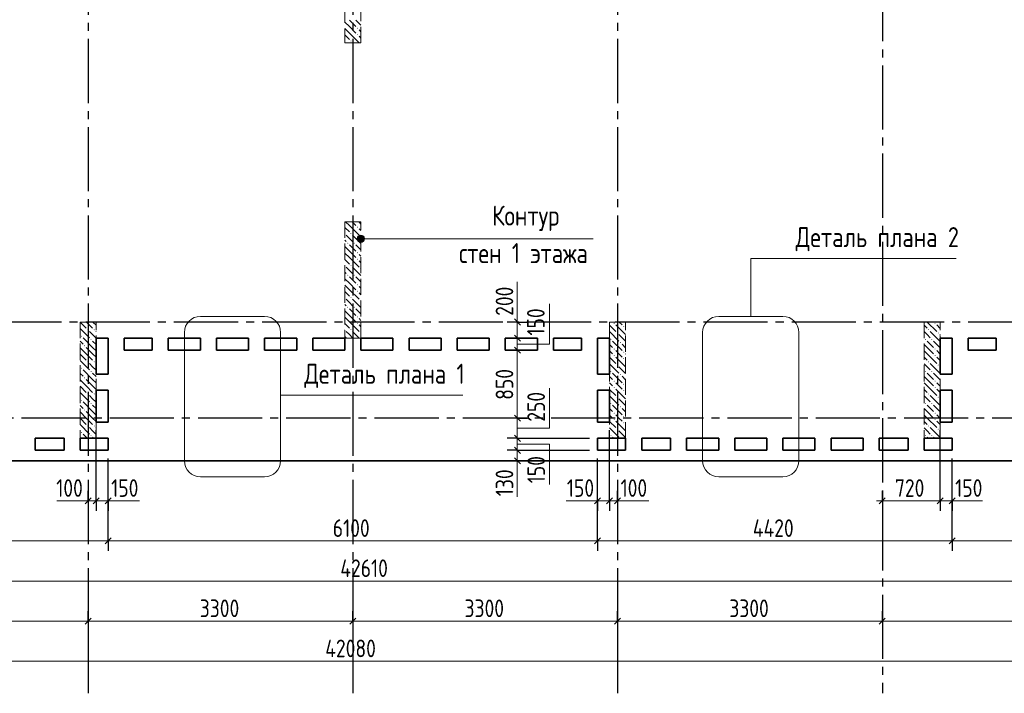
# Model space of a CAD drawing. Header units: millimetres. Extents: x 0 to 61017, y 0 to 42000.
# Tile 11 of 21: x 24087 to 36360, y 16970 to 25370. Entities that reach past the tile are written whole.
import ezdxf

# ---------------------------------------------------------------- set-up
doc = ezdxf.new("R2010")
doc.units = ezdxf.units.MM
doc.linetypes.add('______2', pattern=[270, 200, -70])
doc.linetypes.add('______5', pattern=[1100, 800, -100, 100, -100])
for name, color, linetype, lineweight in [('Standard', 7, 'Continuous', 25), ('ЖБ Перекрытие верхний уровень', 7, 'Continuous', 35), ('ЖБ Пилон', 7, 'Continuous', 35), ('Оси', 40, '______5', 18), ('Примечания', 7, 'Continuous', 25), ('Размерная выноска', 7, 'Continuous', 13)]:
    doc.layers.add(name, color=color, linetype=linetype, lineweight=lineweight)
doc.styles.add('GOST 2.304-81', font='txt')

msp = doc.modelspace()

# ---------------------------------------------------------------- hatches: boundary and pattern name
at = {"layer": 'ЖБ Пилон', "linetype": 'Continuous', "lineweight": 18, "transparency": 33554687}
for points in [[(28290, 25263), (28297, 25270), (28303, 25263), (28297, 25257)], [(28290, 25183), (28297, 25190), (28303, 25183), (28297, 25177)], [(28140, 25107), (28143, 25103), (28140, 25100)], [(28210, 25103), (28217, 25110), (28223, 25103), (28217, 25097)], [(28140, 22707), (28143, 22703), (28140, 22700)], [(28210, 22703), (28217, 22710), (28223, 22703), (28217, 22697)], [(28290, 22783), (28297, 22790), (28303, 22783), (28297, 22777)], [(28170, 22583), (28177, 22590), (28183, 22583), (28177, 22577)], [(28250, 22583), (28257, 22590), (28263, 22583), (28257, 22577)], [(28330, 22663), (28337, 22670), (28340, 22667), (28340, 22660), (28337, 22657)], [(28290, 22463), (28297, 22470), (28303, 22463), (28297, 22457)], [(28290, 22383), (28297, 22390), (28303, 22383), (28297, 22377)], [(28140, 22307), (28143, 22303), (28140, 22300)], [(28210, 22303), (28217, 22310), (28223, 22303), (28217, 22297)], [(28330, 22263), (28337, 22270), (28340, 22267), (28340, 22260), (28337, 22257)], [(28170, 22183), (28177, 22190), (28183, 22183), (28177, 22177)], [(28250, 22183), (28257, 22190), (28263, 22183), (28257, 22177)], [(28290, 22063), (28297, 22070), (28303, 22063), (28297, 22057)], [(28290, 21983), (28297, 21990), (28303, 21983), (28297, 21977)], [(28140, 21907), (28143, 21903), (28140, 21900)], [(28210, 21903), (28217, 21910), (28223, 21903), (28217, 21897)], [(28330, 21863), (28337, 21870), (28340, 21867), (28340, 21860), (28337, 21857)], [(28170, 21783), (28177, 21790), (28183, 21783), (28177, 21777)], [(28250, 21783), (28257, 21790), (28263, 21783), (28257, 21777)], [(28290, 21663), (28297, 21670), (28303, 21663), (28297, 21657)], [(24930, 21503), (24937, 21510), (24943, 21503), (24937, 21497)], [(25010, 21503), (25017, 21510), (25023, 21503), (25017, 21497)], [(28140, 21507), (28143, 21503), (28140, 21500)], [(28210, 21503), (28217, 21510), (28223, 21503), (28217, 21497)], [(28290, 21583), (28297, 21590), (28303, 21583), (28297, 21577)], [(31490, 21583), (31497, 21590), (31503, 21583), (31497, 21577)], [(31610, 21543), (31617, 21550), (31623, 21543), (31617, 21537)], [(35410, 21503), (35417, 21510), (35423, 21503), (35417, 21497)], [(35490, 21583), (35497, 21590), (35503, 21583), (35497, 21577)], [(24850, 21423), (24857, 21430), (24863, 21423), (24857, 21417)], [(24970, 21383), (24977, 21390), (24983, 21383), (24977, 21377)], [(28330, 21463), (28337, 21470), (28340, 21467), (28340, 21460), (28337, 21457)], [(31450, 21383), (31457, 21390), (31463, 21383), (31457, 21377)], [(31530, 21463), (31537, 21470), (31543, 21463), (31537, 21457)], [(35370, 21383), (35377, 21390), (35383, 21383), (35377, 21377)], [(35450, 21383), (35457, 21390), (35463, 21383), (35457, 21377)], [(35530, 21463), (35537, 21470), (35543, 21463), (35537, 21457)], [(24890, 21303), (24897, 21310), (24903, 21303), (24897, 21297)], [(31490, 21263), (31497, 21270), (31503, 21263), (31497, 21257)], [(31570, 21343), (31577, 21350), (31583, 21343), (31577, 21337)], [(35490, 21263), (35497, 21270), (35503, 21263), (35497, 21257)], [(24930, 21103), (24937, 21110), (24943, 21103), (24937, 21097)], [(25010, 21103), (25017, 21110), (25023, 21103), (25017, 21097)], [(31490, 21183), (31497, 21190), (31503, 21183), (31497, 21177)], [(31610, 21223), (31617, 21230), (31623, 21223), (31617, 21217)], [(31610, 21143), (31617, 21150), (31623, 21143), (31617, 21137)], [(35410, 21103), (35417, 21110), (35423, 21103), (35417, 21097)], [(35490, 21183), (35497, 21190), (35503, 21183), (35497, 21177)], [(24850, 21023), (24857, 21030), (24863, 21023), (24857, 21017)], [(24970, 20983), (24977, 20990), (24983, 20983), (24977, 20977)], [(31450, 20983), (31457, 20990), (31463, 20983), (31457, 20977)], [(31530, 21063), (31537, 21070), (31543, 21063), (31537, 21057)], [(35370, 20983), (35377, 20990), (35383, 20983), (35377, 20977)], [(35450, 20983), (35457, 20990), (35463, 20983), (35457, 20977)], [(35530, 21063), (35537, 21070), (35543, 21063), (35537, 21057)], [(24890, 20903), (24897, 20910), (24903, 20903), (24897, 20897)], [(31490, 20863), (31497, 20870), (31503, 20863), (31497, 20857)], [(31570, 20943), (31577, 20950), (31583, 20943), (31577, 20937)], [(35490, 20863), (35497, 20870), (35503, 20863), (35497, 20857)], [(31490, 20783), (31497, 20790), (31503, 20783), (31497, 20777)], [(31610, 20823), (31617, 20830), (31623, 20823), (31617, 20817)], [(31610, 20743), (31617, 20750), (31623, 20743), (31617, 20737)], [(35490, 20783), (35497, 20790), (35503, 20783), (35497, 20777)], [(24850, 20623), (24857, 20630), (24863, 20623), (24857, 20617)], [(24930, 20703), (24937, 20710), (24943, 20703), (24937, 20697)], [(25010, 20703), (25017, 20710), (25023, 20703), (25017, 20697)], [(31530, 20663), (31537, 20670), (31543, 20663), (31537, 20657)], [(35410, 20703), (35417, 20710), (35423, 20703), (35417, 20697)], [(35530, 20663), (35537, 20670), (35543, 20663), (35537, 20657)], [(24890, 20503), (24897, 20510), (24903, 20503), (24897, 20497)], [(24970, 20583), (24977, 20590), (24983, 20583), (24977, 20577)], [(31450, 20583), (31457, 20590), (31463, 20583), (31457, 20577)], [(31570, 20543), (31577, 20550), (31583, 20543), (31577, 20537)], [(35370, 20583), (35377, 20590), (35383, 20583), (35377, 20577)], [(35450, 20583), (35457, 20590), (35463, 20583), (35457, 20577)], [(31490, 20463), (31497, 20470), (31503, 20463), (31497, 20457)], [(31490, 20383), (31497, 20390), (31503, 20383), (31497, 20377)], [(31610, 20423), (31617, 20430), (31623, 20423), (31617, 20417)], [(35490, 20463), (35497, 20470), (35503, 20463), (35497, 20457)], [(35490, 20383), (35497, 20390), (35503, 20383), (35497, 20377)], [(24930, 20303), (24937, 20310), (24943, 20303), (24937, 20297)], [(25010, 20303), (25017, 20310), (25023, 20303), (25017, 20297)], [(31530, 20263), (31537, 20270), (31543, 20263), (31537, 20257)], [(31610, 20343), (31617, 20350), (31623, 20343), (31617, 20337)], [(35410, 20303), (35417, 20310), (35423, 20303), (35417, 20297)], [(35530, 20263), (35537, 20270), (35543, 20263), (35537, 20257)], [(24850, 20223), (24857, 20230), (24863, 20223), (24857, 20217)], [(24970, 20183), (24977, 20190), (24983, 20183), (24977, 20177)], [(31450, 20183), (31457, 20190), (31463, 20183), (31457, 20177)], [(35370, 20183), (35377, 20190), (35383, 20183), (35377, 20177)], [(35450, 20183), (35457, 20190), (35463, 20183), (35457, 20177)]]:
    msp.add_hatch(color=7, dxfattribs=at).paths.add_polyline_path(points, flags=16)
at = {"layer": 'Примечания', "linetype": 'Continuous', "lineweight": 13, "transparency": 33554687}
for points in [[(28301, 22617), (28301, 22662), (28295, 22639)], [(28317, 22601), (28317, 22678), (28301, 22662)], [(28317, 22601), (28301, 22662), (28301, 22617)], [(28340, 22594), (28340, 22684), (28317, 22678)], [(28340, 22594), (28317, 22678), (28317, 22601)], [(28363, 22601), (28363, 22678), (28340, 22684)], [(28363, 22601), (28340, 22684), (28340, 22594)], [(28379, 22617), (28379, 22662), (28363, 22678)], [(28379, 22617), (28363, 22678), (28363, 22601)], [(28379, 22662), (28379, 22617), (28385, 22639)]]:
    msp.add_hatch(color=7, dxfattribs=at).paths.add_polyline_path(points)

# ---------------------------------------------------------------- linework, layer by layer
at = {"layer": 'Standard', "color": 251, "linetype": 'Continuous', "lineweight": -3, "true_color": 0x656565, "transparency": 33554687}
for p, q in [((30290, 21600), (30165, 21600)), ((30290, 21600), (30415, 21600)), ((30290, 21600), (30290, 21600)), ((30290, 21400), (30165, 21400)), ((30290, 21400), (30415, 21400)), ((30290, 21400), (30290, 21400)), ((30290, 21250), (30165, 21250)), ((30290, 21250), (30415, 21250)), ((30290, 21250), (30290, 21250)), ((30290, 20400), (30165, 20400)), ((30290, 20400), (30415, 20400)), ((30290, 20400), (30290, 20400)), ((30290, 20150), (30165, 20150)), ((30290, 20150), (30415, 20150)), ((30290, 20000), (30165, 20000)), ((30290, 20000), (30415, 20000)), ((30290, 19870), (30165, 19870)), ((30290, 19870), (30415, 19870)), ((30290, 19870), (30290, 19870)), ((24940, 19370), (24940, 19495)), ((25040, 19370), (25040, 19495)), ((25190, 19370), (25190, 19495)), ((31290, 19370), (31290, 19495)), ((31440, 19370), (31440, 19495)), ((31540, 19370), (31540, 19495)), ((34840, 19370), (34840, 19495)), ((35560, 19370), (35560, 19495)), ((35710, 19370), (35710, 19495)), ((24940, 19370), (24940, 19245)), ((24940, 19370), (24940, 19190)), ((25040, 19370), (25040, 19245)), ((25190, 19370), (25190, 19245)), ((31290, 19370), (31290, 19245)), ((31440, 19370), (31440, 19245)), ((31540, 19370), (31540, 19245)), ((31540, 19370), (31540, 19190)), ((34840, 19370), (34840, 19245)), ((34840, 19370), (34840, 19305)), ((35560, 19370), (35560, 19245)), ((35710, 19370), (35710, 19245)), ((25190, 18870), (25190, 18995)), ((31290, 18870), (31290, 18995)), ((35710, 18870), (35710, 18995)), ((25190, 18870), (25190, 18745)), ((31290, 18870), (31290, 18745)), ((35710, 18870), (35710, 18745)), ((24940, 17870), (24940, 17995)), ((28240, 17870), (28240, 17995)), ((31540, 17870), (31540, 17995)), ((34840, 17870), (34840, 17995)), ((24940, 17870), (24940, 17745)), ((24940, 17870), (24940, 17418)), ((28240, 17870), (28240, 17745)), ((28240, 17870), (28240, 17418)), ((31540, 17870), (31540, 17745)), ((31540, 17870), (31540, 17418)), ((34840, 17870), (34840, 17745)), ((34840, 17870), (34840, 17418))]:
    msp.add_line(p, q, dxfattribs=at)
at = {"layer": 'Standard', "color": 7, "linetype": 'Continuous', "lineweight": 25, "transparency": 33554687}
for p, q in [((30253, 21638), (30328, 21562)), ((30253, 21438), (30328, 21362)), ((30253, 21287), (30328, 21212)), ((30253, 20438), (30328, 20362)), ((30253, 20187), (30328, 20112)), ((30253, 20038), (30328, 19962)), ((30253, 19907), (30328, 19833)), ((24977, 19407), (24902, 19333)), ((25077, 19407), (25002, 19333)), ((25228, 19407), (25153, 19333)), ((31253, 19333), (31328, 19407)), ((31402, 19333), (31477, 19407)), ((31502, 19333), (31577, 19407)), ((34877, 19407), (34802, 19333)), ((35597, 19407), (35522, 19333)), ((35748, 19407), (35672, 19333)), ((25153, 18833), (25228, 18907)), ((31253, 18833), (31328, 18907)), ((35672, 18833), (35748, 18907)), ((24902, 17833), (24977, 17907)), ((28202, 17833), (28277, 17907)), ((31502, 17833), (31577, 17907)), ((34802, 17833), (34877, 17907))]:
    msp.add_line(p, q, dxfattribs=at)
at = {"layer": 'Standard', "color": 7, "linetype": 'Continuous', "lineweight": 13, "transparency": 33554687}
for p, q in [((30290, 21600), (30290, 21675)), ((30290, 21250), (30290, 20400)), ((30290, 20400), (30290, 20150)), ((30290, 20150), (30290, 20000)), ((30290, 20000), (30290, 19870)), ((30290, 19870), (30290, 19795)), ((24940, 19370), (24865, 19370)), ((25040, 19370), (24940, 19370)), ((25190, 19370), (25040, 19370)), ((25190, 19370), (25265, 19370)), ((31290, 19370), (31215, 19370)), ((31290, 19370), (31440, 19370)), ((31440, 19370), (31540, 19370)), ((31540, 19370), (31615, 19370)), ((34840, 19370), (34765, 19370)), ((35560, 19370), (34840, 19370)), ((35710, 19370), (35560, 19370)), ((35710, 19370), (35785, 19370)), ((20770, 18870), (25190, 18870)), ((25190, 18870), (31290, 18870)), ((31290, 18870), (35710, 18870)), ((35710, 18870), (41810, 18870)), ((7100, 18370), (49710, 18370)), ((21640, 17870), (24940, 17870)), ((24940, 17870), (28240, 17870)), ((28240, 17870), (31540, 17870)), ((31540, 17870), (34840, 17870)), ((34840, 17870), (38760, 17870)), ((49280, 17370), (7200, 17370))]:
    msp.add_line(p, q, dxfattribs=at)
for points in [[(30290, 21600), (30290, 21595), (30290, 21595), (30290, 21543), (30290, 21543), (30290, 21437), (30290, 21437), (30290, 21400)], [(30290, 21400), (30290, 21361), (30290, 21361), (30290, 21250)]]:
    msp.add_lwpolyline(points, dxfattribs=at)
at = {"layer": 'Standard', "color": 251, "linetype": 'Continuous', "lineweight": -3, "true_color": 0x656565, "transparency": 33554687}
for points in [[(25040, 19370), (25040, 19387), (25040, 19387), (25040, 20250)], [(31440, 19370), (31440, 19387), (31440, 19387), (31440, 19835), (31440, 19835), (31440, 20250)], [(35560, 19370), (35560, 19387), (35560, 19387), (35560, 20250)], [(30290, 20150), (30556, 20150), (30556, 20150), (31190, 20150)], [(25190, 19370), (25190, 19387), (25190, 19387), (25190, 19900)], [(25190, 18870), (25190, 18887), (25190, 18887), (25190, 18887), (25190, 18887), (25190, 18887), (25190, 18887), (25190, 18887), (25190, 18887), (25190, 18887), (25190, 18887), (25190, 19900)], [(30290, 20000), (30584, 20000), (30584, 20000), (31190, 20000)], [(31290, 19370), (31290, 19387), (31290, 19387), (31290, 19716), (31290, 19716), (31290, 19900)], [(31290, 18870), (31290, 18887), (31290, 18887), (31290, 18887), (31290, 18887), (31290, 18887), (31290, 18887), (31290, 18887), (31290, 18887), (31290, 19900)], [(35710, 19370), (35710, 19387), (35710, 19387), (35710, 19900)], [(35710, 18870), (35710, 18887), (35710, 18887), (35710, 18887), (35710, 18887), (35710, 18887), (35710, 18887), (35710, 19900)]]:
    msp.add_lwpolyline(points, dxfattribs=at)
at = {"layer": 'ЖБ Перекрытие верхний уровень', "color": 7, "linetype": 'Continuous', "lineweight": 35, "transparency": 33554687}
for p, q in [((25040, 20950), (25040, 21400)), ((25040, 21400), (25190, 21400)), ((25190, 21400), (25190, 20950)), ((25390, 21400), (25740, 21400)), ((25390, 21250), (25390, 21400)), ((25740, 21400), (25740, 21250)), ((25940, 21250), (25940, 21400)), ((25940, 21400), (26340, 21400)), ((26340, 21400), (26340, 21250)), ((26540, 21400), (26940, 21400)), ((26540, 21250), (26540, 21400)), ((26940, 21400), (26940, 21250)), ((27140, 21250), (27140, 21400)), ((27140, 21400), (27540, 21400)), ((27540, 21400), (27540, 21250)), ((27740, 21250), (27740, 21400)), ((27740, 21400), (28140, 21400)), ((28140, 21400), (28140, 21250)), ((28340, 21250), (28340, 21400)), ((28340, 21400), (28740, 21400)), ((28740, 21400), (28740, 21250)), ((28940, 21250), (28940, 21400)), ((28940, 21400), (29340, 21400)), ((29340, 21400), (29340, 21250)), ((29540, 21250), (29540, 21400)), ((29540, 21400), (29940, 21400)), ((29940, 21400), (29940, 21250)), ((30140, 21400), (30540, 21400)), ((30140, 21250), (30140, 21400)), ((30540, 21400), (30540, 21250)), ((30740, 21250), (30740, 21400)), ((30740, 21400), (31090, 21400)), ((31090, 21400), (31090, 21250)), ((31290, 20950), (31290, 21400)), ((31290, 21400), (31440, 21400)), ((31440, 21400), (31440, 20950)), ((35560, 20950), (35560, 21400)), ((35560, 21400), (35710, 21400)), ((35710, 21400), (35710, 20950)), ((35910, 21250), (35910, 21400)), ((35910, 21400), (36260, 21400)), ((36260, 21400), (36260, 21250)), ((25740, 21250), (25390, 21250)), ((26340, 21250), (25940, 21250)), ((26940, 21250), (26540, 21250)), ((27540, 21250), (27140, 21250)), ((28140, 21250), (27740, 21250)), ((28740, 21250), (28340, 21250)), ((29340, 21250), (28940, 21250)), ((29940, 21250), (29540, 21250)), ((30540, 21250), (30140, 21250)), ((31090, 21250), (30740, 21250)), ((36260, 21250), (35910, 21250)), ((25190, 20950), (25040, 20950)), ((31440, 20950), (31290, 20950)), ((35710, 20950), (35560, 20950)), ((25040, 20350), (25040, 20750)), ((25040, 20750), (25190, 20750)), ((25190, 20750), (25190, 20350)), ((31290, 20350), (31290, 20750)), ((31290, 20750), (31440, 20750)), ((31440, 20750), (31440, 20350)), ((35560, 20350), (35560, 20750)), ((35560, 20750), (35710, 20750)), ((35710, 20750), (35710, 20350)), ((25190, 20350), (25040, 20350)), ((31440, 20350), (31290, 20350)), ((35710, 20350), (35560, 20350)), ((24280, 20000), (24280, 20150)), ((24280, 20150), (24640, 20150)), ((24640, 20150), (24640, 20000)), ((24840, 20150), (25190, 20150)), ((24840, 20000), (24840, 20150)), ((25190, 20150), (25190, 20000)), ((31290, 20000), (31290, 20150)), ((31290, 20150), (31640, 20150)), ((31640, 20150), (31640, 20000)), ((31840, 20150), (32200, 20150)), ((31840, 20000), (31840, 20150)), ((32200, 20150), (32200, 20000)), ((32400, 20150), (32800, 20150)), ((32400, 20000), (32400, 20150)), ((32800, 20150), (32800, 20000)), ((33000, 20000), (33000, 20150)), ((33000, 20150), (33400, 20150)), ((33400, 20150), (33400, 20000)), ((33600, 20150), (34000, 20150)), ((33600, 20000), (33600, 20150)), ((34000, 20150), (34000, 20000)), ((34200, 20000), (34200, 20150)), ((34200, 20150), (34600, 20150)), ((34600, 20150), (34600, 20000)), ((34800, 20000), (34800, 20150)), ((34800, 20150), (35160, 20150)), ((35160, 20150), (35160, 20000)), ((35360, 20150), (35710, 20150)), ((35360, 20000), (35360, 20150)), ((35710, 20150), (35710, 20000)), ((24640, 20000), (24280, 20000)), ((25190, 20000), (24840, 20000)), ((31640, 20000), (31290, 20000)), ((32200, 20000), (31840, 20000)), ((32800, 20000), (32400, 20000)), ((33400, 20000), (33000, 20000)), ((34000, 20000), (33600, 20000)), ((34600, 20000), (34200, 20000)), ((35160, 20000), (34800, 20000)), ((35710, 20000), (35360, 20000)), ((7100, 19870), (28240, 19870)), ((28240, 19870), (49710, 19870))]:
    msp.add_line(p, q, dxfattribs=at)
at = {"layer": 'ЖБ Пилон', "color": 253, "linetype": '______2', "lineweight": 13, "true_color": 0xa0a0a0, "transparency": 33554687}
for p, q in [((28140, 26880), (28140, 25080)), ((28340, 25080), (28340, 26880)), ((28140, 25080), (28340, 25080)), ((28140, 22850), (28140, 21400)), ((28340, 22850), (28140, 22850)), ((28340, 21400), (28340, 22850)), ((24840, 21600), (24840, 20150)), ((25040, 21600), (24840, 21600)), ((25040, 20150), (25040, 21600)), ((31440, 21600), (31440, 20150)), ((31640, 21600), (31440, 21600)), ((31640, 20150), (31640, 21600)), ((35360, 21600), (35360, 20150)), ((35560, 21600), (35360, 21600)), ((35560, 20150), (35560, 21600)), ((28140, 21400), (28340, 21400)), ((24840, 20150), (25040, 20150)), ((31440, 20150), (31640, 20150)), ((35360, 20150), (35560, 20150))]:
    msp.add_line(p, q, dxfattribs=at)
at = {"layer": 'ЖБ Пилон', "color": 9, "linetype": 'Continuous', "lineweight": 18, "true_color": 0xc7c7c7, "transparency": 33554687}
for p, q in [((28197, 25283), (28140, 25340)), ((28197, 25363), (28277, 25283)), ((28197, 25283), (28277, 25203)), ((28277, 25363), (28340, 25300)), ((28140, 25260), (28197, 25203)), ((28140, 25180), (28197, 25123)), ((28197, 25203), (28317, 25083)), ((28340, 25220), (28317, 25243)), ((28317, 25163), (28340, 25140)), ((28160, 25080), (28157, 25083)), ((28237, 25083), (28240, 25080)), ((28150, 22850), (28197, 22803)), ((28230, 22850), (28277, 22803)), ((28340, 22820), (28317, 22843)), ((28140, 22780), (28197, 22723)), ((28197, 22803), (28317, 22683)), ((28317, 22763), (28340, 22740)), ((28140, 22620), (28157, 22603)), ((28197, 22643), (28157, 22683)), ((28237, 22603), (28197, 22643)), ((28237, 22683), (28340, 22580)), ((28197, 22483), (28140, 22540)), ((28140, 22460), (28197, 22403)), ((28197, 22563), (28277, 22483)), ((28197, 22483), (28277, 22403)), ((28277, 22563), (28340, 22500)), ((28140, 22380), (28197, 22323)), ((28197, 22403), (28317, 22283)), ((28340, 22420), (28317, 22443)), ((28317, 22363), (28340, 22340)), ((28140, 22220), (28157, 22203)), ((28197, 22243), (28157, 22283)), ((28237, 22203), (28197, 22243)), ((28237, 22283), (28340, 22180)), ((28197, 22083), (28140, 22140)), ((28197, 22163), (28277, 22083)), ((28277, 22163), (28340, 22100)), ((28140, 22060), (28197, 22003)), ((28140, 21980), (28197, 21923)), ((28197, 22083), (28277, 22003)), ((28197, 22003), (28317, 21883)), ((28340, 22020), (28317, 22043)), ((28197, 21843), (28157, 21883)), ((28237, 21883), (28340, 21780)), ((28317, 21963), (28340, 21940)), ((28140, 21820), (28157, 21803)), ((28197, 21683), (28140, 21740)), ((28237, 21803), (28197, 21843)), ((28197, 21763), (28277, 21683)), ((28277, 21763), (28340, 21700)), ((24840, 21600), (24917, 21523)), ((24920, 21600), (24997, 21523)), ((25000, 21600), (25040, 21560)), ((28140, 21660), (28197, 21603)), ((28197, 21683), (28277, 21603)), ((28197, 21603), (28317, 21483)), ((28340, 21620), (28317, 21643)), ((31597, 21563), (31560, 21600)), ((35400, 21600), (35517, 21483)), ((24840, 21520), (24957, 21403)), ((24997, 21443), (24957, 21483)), ((25037, 21483), (25040, 21480)), ((28140, 21580), (28197, 21523)), ((28197, 21443), (28157, 21483)), ((28237, 21483), (28320, 21400)), ((28317, 21563), (28340, 21540)), ((31440, 21560), (31517, 21483)), ((31440, 21480), (31557, 21363)), ((31517, 21563), (31637, 21443)), ((31637, 21523), (31640, 21520)), ((35360, 21560), (35397, 21523)), ((35397, 21443), (35360, 21480)), ((35437, 21483), (35557, 21363)), ((35517, 21563), (35560, 21520)), ((24840, 21360), (24877, 21323)), ((24997, 21283), (24877, 21403)), ((25037, 21403), (24997, 21443)), ((24997, 21363), (25040, 21320)), ((28140, 21420), (28157, 21403)), ((28237, 21403), (28197, 21443)), ((31477, 21363), (31597, 21243)), ((31557, 21443), (31640, 21360)), ((35437, 21403), (35397, 21443)), ((35397, 21363), (35477, 21283)), ((35477, 21363), (35560, 21280)), ((35557, 21443), (35560, 21440)), ((24917, 21203), (24840, 21280)), ((24917, 21283), (24997, 21203)), ((24997, 21283), (25040, 21240)), ((31440, 21320), (31477, 21283)), ((31440, 21240), (31477, 21203)), ((31557, 21203), (31517, 21243)), ((31640, 21280), (31597, 21323)), ((35397, 21283), (35360, 21320)), ((35360, 21240), (35397, 21203)), ((35397, 21283), (35477, 21203)), ((35557, 21203), (35517, 21243)), ((24840, 21200), (24917, 21123)), ((24840, 21120), (24957, 21003)), ((24917, 21203), (24997, 21123)), ((24997, 21203), (25040, 21160)), ((31440, 21160), (31517, 21083)), ((31517, 21163), (31637, 21043)), ((31597, 21163), (31557, 21203)), ((31637, 21203), (31640, 21200)), ((31637, 21123), (31640, 21120)), ((35360, 21160), (35397, 21123)), ((35397, 21203), (35517, 21083)), ((35517, 21163), (35560, 21120)), ((35560, 21200), (35557, 21203)), ((24997, 20883), (24877, 21003)), ((24997, 21043), (24957, 21083)), ((25037, 21003), (24997, 21043)), ((25037, 21083), (25040, 21080)), ((31440, 21080), (31557, 20963)), ((31557, 21043), (31640, 20960)), ((35397, 21043), (35360, 21080)), ((35437, 21003), (35397, 21043)), ((35437, 21083), (35557, 20963)), ((35557, 21043), (35560, 21040)), ((24840, 20960), (24877, 20923)), ((24917, 20803), (24840, 20880)), ((24917, 20883), (24997, 20803)), ((24997, 20963), (25040, 20920)), ((24997, 20883), (25040, 20840)), ((31440, 20920), (31477, 20883)), ((31477, 20963), (31597, 20843)), ((31640, 20880), (31597, 20923)), ((35397, 20883), (35360, 20920)), ((35397, 20963), (35477, 20883)), ((35397, 20883), (35477, 20803)), ((35477, 20963), (35560, 20880)), ((24840, 20800), (24917, 20723)), ((24917, 20803), (24997, 20723)), ((24997, 20803), (25040, 20760)), ((31440, 20840), (31477, 20803)), ((31440, 20760), (31517, 20683)), ((31557, 20803), (31517, 20843)), ((31517, 20763), (31637, 20643)), ((31597, 20763), (31557, 20803)), ((31637, 20803), (31640, 20800)), ((35360, 20840), (35397, 20803)), ((35360, 20760), (35397, 20723)), ((35397, 20803), (35517, 20683)), ((35557, 20803), (35517, 20843)), ((35517, 20763), (35560, 20720)), ((35560, 20800), (35557, 20803)), ((24840, 20720), (24957, 20603)), ((24997, 20643), (24957, 20683)), ((25037, 20603), (24997, 20643)), ((25037, 20683), (25040, 20680)), ((31440, 20680), (31557, 20563)), ((31557, 20643), (31640, 20560)), ((31637, 20723), (31640, 20720)), ((35397, 20643), (35360, 20680)), ((35437, 20603), (35397, 20643)), ((35437, 20683), (35557, 20563)), ((35557, 20643), (35560, 20640)), ((24840, 20560), (24877, 20523)), ((24997, 20483), (24877, 20603)), ((24997, 20563), (25040, 20520)), ((31440, 20520), (31477, 20483)), ((31477, 20563), (31597, 20443)), ((31640, 20480), (31597, 20523)), ((35397, 20483), (35360, 20520)), ((35397, 20563), (35477, 20483)), ((35477, 20563), (35560, 20480)), ((24917, 20403), (24840, 20480)), ((24840, 20400), (24917, 20323)), ((24917, 20483), (24997, 20403)), ((24917, 20403), (24997, 20323)), ((24997, 20483), (25040, 20440)), ((24997, 20403), (25040, 20360)), ((31440, 20440), (31477, 20403)), ((31557, 20403), (31517, 20443)), ((31597, 20363), (31557, 20403)), ((31637, 20403), (31640, 20400)), ((35360, 20440), (35397, 20403)), ((35397, 20483), (35477, 20403)), ((35397, 20403), (35517, 20283)), ((35557, 20403), (35517, 20443)), ((35560, 20400), (35557, 20403)), ((24840, 20320), (24957, 20203)), ((24997, 20243), (24957, 20283)), ((25037, 20283), (25040, 20280)), ((31440, 20360), (31517, 20283)), ((31440, 20280), (31557, 20163)), ((31517, 20363), (31637, 20243)), ((31637, 20323), (31640, 20320)), ((35360, 20360), (35397, 20323)), ((35397, 20243), (35360, 20280)), ((35437, 20283), (35557, 20163)), ((35517, 20363), (35560, 20320)), ((24840, 20160), (24850, 20150)), ((24930, 20150), (24877, 20203)), ((25037, 20203), (24997, 20243)), ((24997, 20163), (25010, 20150)), ((31477, 20163), (31490, 20150)), ((31557, 20243), (31640, 20160)), ((35437, 20203), (35397, 20243)), ((35397, 20163), (35410, 20150)), ((35477, 20163), (35490, 20150)), ((35557, 20243), (35560, 20240))]:
    msp.add_line(p, q, dxfattribs=at)
at = {"layer": 'Оси', "color": 8, "linetype": '______5', "lineweight": -3, "transparency": 33554687}
for p, q in [((34840, 35800), (34840, 16970)), ((24940, 35030), (24940, 16970)), ((28240, 35030), (28240, 16970)), ((31540, 35030), (31540, 16970)), ((49910, 21600), (4600, 21600)), ((50210, 20400), (4600, 20400))]:
    msp.add_line(p, q, dxfattribs=at)
at = {"layer": 'Примечания', "color": 7, "linetype": 'Continuous', "lineweight": 13, "transparency": 33554687}
for p, q in [((28295, 22639), (28295, 22639)), ((28340, 22684), (28340, 22684)), ((31236, 22639), (28340, 22639)), ((28340, 22594), (28340, 22594)), ((28385, 22639), (28385, 22639)), ((26340, 21670), (27140, 21670)), ((32800, 21670), (33600, 21670)), ((26140, 19870), (26140, 21470)), ((27340, 21470), (27340, 19870)), ((32600, 19870), (32600, 21470)), ((33800, 21470), (33800, 19870)), ((27340, 20687), (29610, 20687)), ((27140, 19670), (26340, 19670)), ((33600, 19670), (32800, 19670))]:
    msp.add_line(p, q, dxfattribs=at)
msp.add_lwpolyline([(33200, 21670), (33200, 22390), (35760, 22390)], dxfattribs=at)
msp.add_circle((28340, 22639), 45, dxfattribs=at)
for centre, start, end in [((26340, 21470), 90, 180), ((27140, 21470), 0, 90), ((32800, 21470), 90, 180), ((33600, 21470), 0, 90), ((26340, 19870), 180, 270), ((27140, 19870), 270, 0), ((32800, 19870), 180, 270), ((33600, 19870), 270, 0)]:
    msp.add_arc(centre, 200, start, end, dxfattribs=at)
at = {"layer": 'Размерная выноска', "color": 7, "linetype": 'Continuous', "lineweight": 13, "transparency": 33554687}
for p, q in [((30290, 21600), (30290, 22100)), ((30290, 19870), (30290, 19420)), ((24940, 19370), (24550, 19370)), ((25190, 19370), (25580, 19370)), ((31290, 19370), (30900, 19370)), ((31540, 19370), (31930, 19370)), ((35710, 19370), (36090, 19370))]:
    msp.add_line(p, q, dxfattribs=at)
for points in [[(30290, 21325), (30690, 21325), (30690, 21825)], [(30290, 20275), (30690, 20275), (30690, 20775)], [(30290, 20075), (30690, 20075), (30690, 19575)]]:
    msp.add_lwpolyline(points, dxfattribs=at)

# ---------------------------------------------------------------- texts
at = {"layer": 'Standard', "color": 7, "linetype": 'Continuous', "lineweight": 25, "transparency": 33554687, "char_height": 220, "attachment_point": 7, "rotation": 90, "style": 'GOST 2.304-81'}
for s, insert, width in [('200', (30240, 21677), 531.97), ('150', (30631, 21431), 469.5), ('850', (30240, 20630), 516.4), ('250', (30635, 20357), 516.4), ('150', (30635, 19589), 469.51), ('130', (30240, 19428), 469.51)]:
    msp.add_mtext(s, dxfattribs=dict(at, insert=insert, width=width))
at = {"layer": 'Standard', "color": 7, "linetype": 'Continuous', "lineweight": 25, "transparency": 33554687, "char_height": 220, "attachment_point": 7, "style": 'GOST 2.304-81'}
for s, insert, width in [('100', (24543, 19420), 485.07), ('150', (25228, 19420), 469.5), ('150', (30908, 19420), 469.51), ('100', (31577, 19420), 485.09), ('720', (34997, 19420), 531.96), ('150', (35748, 19420), 469.51), ('6100', (27990, 18920), 625.74), ('4420', (33226, 18920), 672.63), ('42610', (28084, 18420), 766.39), ('3300', (26332, 17920), 641.48), ('3300', (29632, 17920), 641.48), ('3300', (32932, 17920), 641.48), ('42080', (27896, 17420), 813.28)]:
    msp.add_mtext(s, dxfattribs=dict(at, insert=insert, width=width))
at = {"layer": 'Примечания', "color": 7, "linetype": 'Continuous', "lineweight": 25, "transparency": 33554687, "char_height": 250, "attachment_point": 7, "style": 'GOST 2.304-81'}
for s, insert, width in [('Контур', (29977, 22734), 1048.81), ('Деталь\\~плана\\~2', (33760, 22482), 2150.15), ('стен\\~1\\~этажа', (29565, 22334), 1865.87), ('Деталь\\~плана\\~1', (27635, 20778), 2096.87)]:
    msp.add_mtext(s, dxfattribs=dict(at, insert=insert, width=width))

doc.saveas('drawing.dxf')
